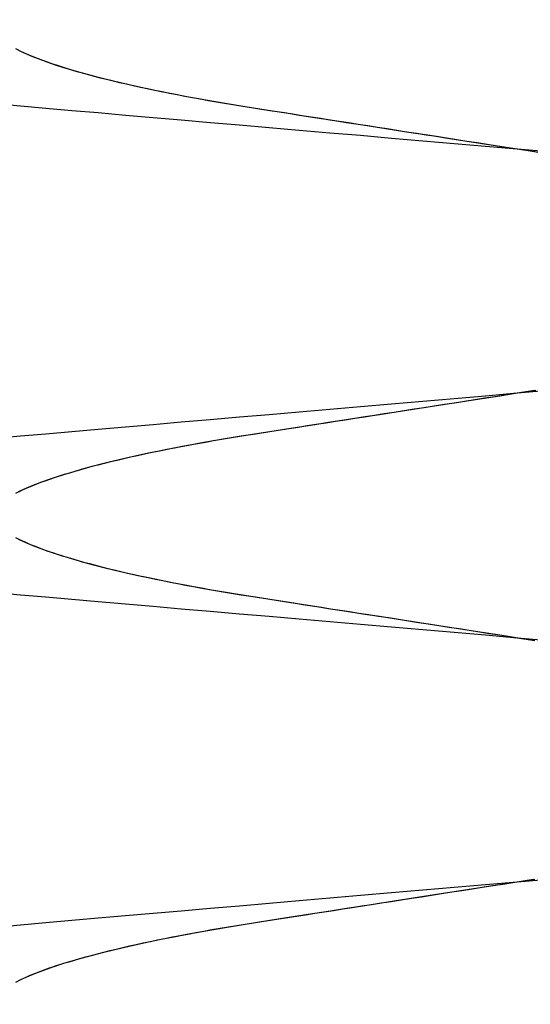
# Model space of a CAD drawing. Header units: millimetres. Extents: x -88 to 88, y -12 to 103.
# Tile 215 of 256: x -35.097 to -34.732, y 11.91 to 12.615. Entities that reach past the tile are written whole.
import ezdxf

# ---------------------------------------------------------------- set-up
doc = ezdxf.new("R2010")
doc.units = ezdxf.units.MM
doc.layers.add('Default', color=7, linetype='Continuous', true_color=0x000000)

msp = doc.modelspace()

# ---------------------------------------------------------------- linework, layer by layer
at = {"layer": 'Default', "color": 254, "true_color": 0xcad1ee, "extrusion": (0.866025, -6.5534e-15, -0.5)}
msp.add_lwpolyline([(12.55185, -21.59629), (12.55661, -21.59622), (12.56152, -21.59598), (12.56657, -21.59557), (12.57177, -21.59497), (12.57441, -21.59459), (12.5771, -21.59415), (12.57981, -21.59366), (12.58256, -21.59312), (12.58534, -21.59251), (12.58815, -21.59184), (12.59099, -21.5911), (12.59385, -21.59029), (12.59675, -21.58942), (12.59966, -21.58847), (12.60261, -21.58745), (12.60557, -21.58635), (12.60855, -21.58517), (12.61155, -21.5839), (12.61456, -21.58256), (12.61758, -21.58112), (12.62062, -21.5796), (12.62366, -21.57799), (12.6267, -21.57628), (12.62975, -21.57448), (12.63279, -21.57258), (12.63582, -21.57059), (12.63885, -21.56849), (12.64185, -21.56629), (12.64484, -21.56399), (12.64781, -21.56159), (12.65075, -21.55907), (12.65366, -21.55646), (12.65653, -21.55373), (12.65936, -21.5509), (12.66214, -21.54797), (12.66487, -21.54492), (12.66754, -21.54177), (12.67015, -21.53852), (12.67269, -21.53516), (12.67516, -21.5317), (12.67756, -21.52814), (12.67986, -21.52448), (12.68208, -21.52073), (12.68421, -21.51688), (12.68623, -21.51294), (12.68815, -21.50892), (12.68997, -21.50482), (12.69167, -21.50063), (12.69325, -21.49638), (12.6947, -21.49205), (12.69604, -21.48766), (12.69724, -21.48322), (12.69831, -21.47872), (12.69924, -21.47417), (12.70003, -21.46959), (12.70069, -21.46497), (12.7012, -21.46032), (12.70156, -21.45566), (12.70178, -21.45098), (12.70185, -21.44629), (12.70178, -21.44161), (12.70156, -21.43693), (12.7012, -21.43226), (12.70069, -21.42762), (12.70003, -21.423), (12.69924, -21.41841), (12.69831, -21.41387), (12.69724, -21.40937), (12.69604, -21.40492), (12.6947, -21.40053), (12.69325, -21.39621), (12.69167, -21.39195), (12.68997, -21.38777), (12.68815, -21.38366), (12.68623, -21.37964), (12.68421, -21.3757), (12.68208, -21.37186), (12.67986, -21.3681), (12.67756, -21.36444), (12.67516, -21.36088), (12.67269, -21.35742), (12.67015, -21.35407), (12.66754, -21.35081), (12.66487, -21.34766), (12.66214, -21.34462), (12.65936, -21.34168), (12.65653, -21.33885), (12.65366, -21.33613), (12.65075, -21.33351), (12.64781, -21.331), (12.64484, -21.32859), (12.64185, -21.32629), (12.63885, -21.32409), (12.63582, -21.322), (12.63279, -21.32), (12.62975, -21.3181), (12.6267, -21.3163), (12.62366, -21.3146), (12.62062, -21.31298), (12.61758, -21.31146), (12.61456, -21.31003), (12.61155, -21.30868), (12.60855, -21.30742), (12.60557, -21.30624), (12.60261, -21.30514), (12.59966, -21.30412), (12.59675, -21.30317), (12.59385, -21.30229), (12.59099, -21.30149), (12.58815, -21.30075), (12.58534, -21.30008), (12.58256, -21.29947), (12.57981, -21.29892), (12.5771, -21.29843), (12.57441, -21.298), (12.57177, -21.29762), (12.56657, -21.29702), (12.56152, -21.2966), (12.55661, -21.29637), (12.55185, -21.29629)], dxfattribs=at)
at = {"layer": 'Default', "color": 254, "true_color": 0xcad1ee, "extrusion": (0.866025, 6.76928e-14, 0.5)}
msp.add_lwpolyline([(12.66852, 14.19488), (12.66376, 14.19496), (12.65885, 14.1952), (12.6538, 14.19561), (12.64861, 14.19621), (12.64596, 14.19659), (12.64328, 14.19702), (12.64056, 14.19751), (12.63781, 14.19806), (12.63504, 14.19867), (12.63223, 14.19934), (12.62939, 14.20008), (12.62652, 14.20088), (12.62363, 14.20176), (12.62071, 14.20271), (12.61777, 14.20373), (12.61481, 14.20483), (12.61183, 14.20601), (12.60883, 14.20727), (12.60582, 14.20862), (12.60279, 14.21005), (12.59976, 14.21157), (12.59672, 14.21319), (12.59367, 14.21489), (12.59063, 14.21669), (12.58759, 14.21859), (12.58455, 14.22059), (12.58153, 14.22269), (12.57852, 14.22488), (12.57553, 14.22719), (12.57256, 14.22959), (12.56962, 14.2321), (12.56672, 14.23472), (12.56385, 14.23744), (12.56102, 14.24027), (12.55824, 14.24321), (12.55551, 14.24625), (12.55283, 14.2494), (12.55022, 14.25266), (12.54768, 14.25602), (12.54521, 14.25948), (12.54282, 14.26304), (12.54051, 14.26669), (12.53829, 14.27045), (12.53617, 14.2743), (12.53414, 14.27823), (12.53222, 14.28226), (12.53041, 14.28636), (12.52871, 14.29054), (12.52713, 14.2948), (12.52567, 14.29913), (12.52434, 14.30352), (12.52314, 14.30796), (12.52207, 14.31246), (12.52113, 14.317), (12.52034, 14.32159), (12.51969, 14.32621), (12.51918, 14.33085), (12.51881, 14.33552), (12.51859, 14.3402), (12.51852, 14.34488), (12.51859, 14.34957), (12.51881, 14.35425), (12.51918, 14.35892), (12.51969, 14.36356), (12.52034, 14.36818), (12.52113, 14.37276), (12.52207, 14.37731), (12.52314, 14.38181), (12.52434, 14.38625), (12.52567, 14.39064), (12.52713, 14.39497), (12.52871, 14.39922), (12.53041, 14.40341), (12.53222, 14.40751), (12.53414, 14.41154), (12.53617, 14.41547), (12.53829, 14.41932), (12.54051, 14.42307), (12.54282, 14.42673), (12.54521, 14.43029), (12.54768, 14.43375), (12.55022, 14.43711), (12.55283, 14.44037), (12.55551, 14.44351), (12.55824, 14.44656), (12.56102, 14.44949), (12.56385, 14.45232), (12.56672, 14.45505), (12.56962, 14.45767), (12.57256, 14.46018), (12.57553, 14.46258), (12.57852, 14.46488), (12.58153, 14.46708), (12.58455, 14.46918), (12.58759, 14.47118), (12.59063, 14.47307), (12.59367, 14.47488), (12.59672, 14.47658), (12.59976, 14.47819), (12.60279, 14.47972), (12.60582, 14.48115), (12.60883, 14.4825), (12.61183, 14.48376), (12.61481, 14.48494), (12.61777, 14.48604), (12.62071, 14.48706), (12.62363, 14.48801), (12.62652, 14.48888), (12.62939, 14.48969), (12.63223, 14.49043), (12.63504, 14.4911), (12.63781, 14.49171), (12.64056, 14.49226), (12.64328, 14.49275), (12.64596, 14.49318), (12.64861, 14.49356), (12.6538, 14.49416), (12.65885, 14.49457), (12.66376, 14.49481), (12.66852, 14.49488)], dxfattribs=at)
at = {"layer": 'Default', "color": 254, "true_color": 0xcad1ee, "extrusion": (0.866025, -3.14563e-14, -0.5)}
msp.add_lwpolyline([(12.55185, -21.29629), (12.54709, -21.29637), (12.54219, -21.2966), (12.53714, -21.29702), (12.53194, -21.29762), (12.52929, -21.298), (12.52661, -21.29843), (12.5239, -21.29892), (12.52115, -21.29947), (12.51837, -21.30008), (12.51556, -21.30075), (12.51272, -21.30149), (12.50985, -21.30229), (12.50696, -21.30317), (12.50404, -21.30412), (12.5011, -21.30514), (12.49814, -21.30624), (12.49516, -21.30742), (12.49216, -21.30868), (12.48915, -21.31003), (12.48612, -21.31146), (12.48309, -21.31298), (12.48005, -21.3146), (12.47701, -21.3163), (12.47396, -21.3181), (12.47092, -21.32), (12.46789, -21.322), (12.46486, -21.32409), (12.46185, -21.32629), (12.45886, -21.32859), (12.4559, -21.331), (12.45296, -21.33351), (12.45005, -21.33613), (12.44718, -21.33885), (12.44435, -21.34168), (12.44157, -21.34462), (12.43884, -21.34766), (12.43617, -21.35081), (12.43356, -21.35407), (12.43101, -21.35742), (12.42854, -21.36088), (12.42615, -21.36444), (12.42385, -21.3681), (12.42163, -21.37186), (12.4195, -21.3757), (12.41748, -21.37964), (12.41555, -21.38366), (12.41374, -21.38777), (12.41204, -21.39195), (12.41046, -21.39621), (12.409, -21.40053), (12.40767, -21.40492), (12.40647, -21.40937), (12.4054, -21.41387), (12.40447, -21.41841), (12.40367, -21.423), (12.40302, -21.42762), (12.40251, -21.43226), (12.40215, -21.43693), (12.40193, -21.44161), (12.40185, -21.44629), (12.40193, -21.45098), (12.40215, -21.45566), (12.40251, -21.46032), (12.40302, -21.46497), (12.40367, -21.46959), (12.40447, -21.47417), (12.4054, -21.47872), (12.40647, -21.48322), (12.40767, -21.48766), (12.409, -21.49205), (12.41046, -21.49638), (12.41204, -21.50063), (12.41374, -21.50482), (12.41555, -21.50892), (12.41748, -21.51294), (12.4195, -21.51688), (12.42163, -21.52073), (12.42385, -21.52448), (12.42615, -21.52814), (12.42854, -21.5317), (12.43101, -21.53516), (12.43356, -21.53852), (12.43617, -21.54177), (12.43884, -21.54492), (12.44157, -21.54797), (12.44435, -21.5509), (12.44718, -21.55373), (12.45005, -21.55646), (12.45296, -21.55907), (12.4559, -21.56159), (12.45886, -21.56399), (12.46185, -21.56629), (12.46486, -21.56849), (12.46789, -21.57059), (12.47092, -21.57258), (12.47396, -21.57448), (12.47701, -21.57628), (12.48005, -21.57799), (12.48309, -21.5796), (12.48612, -21.58112), (12.48915, -21.58256), (12.49216, -21.5839), (12.49516, -21.58517), (12.49814, -21.58635), (12.5011, -21.58745), (12.50404, -21.58847), (12.50696, -21.58942), (12.50985, -21.59029), (12.51272, -21.5911), (12.51556, -21.59184), (12.51837, -21.59251), (12.52115, -21.59312), (12.5239, -21.59366), (12.52661, -21.59415), (12.52929, -21.59459), (12.53194, -21.59497), (12.53714, -21.59557), (12.54219, -21.59598), (12.54709, -21.59622), (12.55185, -21.59629)], dxfattribs=at)
at = {"layer": 'Default', "color": 254, "true_color": 0xcad1ee, "extrusion": (0.866025, -4.39463e-14, 0.5)}
for points in [[(12.31852, 14.49488), (12.32328, 14.49481), (12.32819, 14.49457), (12.33324, 14.49416), (12.33843, 14.49356), (12.34108, 14.49318), (12.34376, 14.49275), (12.34648, 14.49226), (12.34923, 14.49171), (12.35201, 14.4911), (12.35482, 14.49043), (12.35765, 14.48969), (12.36052, 14.48888), (12.36341, 14.48801), (12.36633, 14.48706), (12.36927, 14.48604), (12.37223, 14.48494), (12.37522, 14.48376), (12.37821, 14.4825), (12.38123, 14.48115), (12.38425, 14.47972), (12.38729, 14.47819), (12.39033, 14.47658), (12.39337, 14.47488), (12.39641, 14.47307), (12.39945, 14.47118), (12.40249, 14.46918), (12.40551, 14.46708), (12.40852, 14.46488), (12.41151, 14.46258), (12.41448, 14.46018), (12.41742, 14.45767), (12.42032, 14.45505), (12.42319, 14.45232), (12.42602, 14.44949), (12.4288, 14.44656), (12.43153, 14.44351), (12.43421, 14.44037), (12.43682, 14.43711), (12.43936, 14.43375), (12.44183, 14.43029), (12.44422, 14.42673), (12.44653, 14.42307), (12.44875, 14.41932), (12.45087, 14.41547), (12.4529, 14.41154), (12.45482, 14.40751), (12.45663, 14.40341), (12.45833, 14.39922), (12.45991, 14.39497), (12.46137, 14.39064), (12.4627, 14.38625), (12.46391, 14.38181), (12.46497, 14.37731), (12.46591, 14.37276), (12.4667, 14.36818), (12.46735, 14.36356), (12.46786, 14.35892), (12.46823, 14.35425), (12.46845, 14.34957), (12.46852, 14.34488), (12.46845, 14.3402), (12.46823, 14.33552), (12.46786, 14.33085), (12.46735, 14.32621), (12.4667, 14.32159), (12.46591, 14.317), (12.46497, 14.31246), (12.46391, 14.30796), (12.4627, 14.30352), (12.46137, 14.29913), (12.45991, 14.2948), (12.45833, 14.29054), (12.45663, 14.28636), (12.45482, 14.28226), (12.4529, 14.27823), (12.45087, 14.2743), (12.44875, 14.27045), (12.44653, 14.26669), (12.44422, 14.26304), (12.44183, 14.25948), (12.43936, 14.25602), (12.43682, 14.25266), (12.43421, 14.2494), (12.43153, 14.24625), (12.4288, 14.24321), (12.42602, 14.24027), (12.42319, 14.23744), (12.42032, 14.23472), (12.41742, 14.2321), (12.41448, 14.22959), (12.41151, 14.22719), (12.40852, 14.22488), (12.40551, 14.22269), (12.40249, 14.22059), (12.39945, 14.21859), (12.39641, 14.21669), (12.39337, 14.21489), (12.39033, 14.21319), (12.38729, 14.21157), (12.38425, 14.21005), (12.38123, 14.20862), (12.37821, 14.20727), (12.37522, 14.20601), (12.37223, 14.20483), (12.36927, 14.20373), (12.36633, 14.20271), (12.36341, 14.20176), (12.36052, 14.20088), (12.35765, 14.20008), (12.35482, 14.19934), (12.35201, 14.19867), (12.34923, 14.19806), (12.34648, 14.19751), (12.34376, 14.19702), (12.34108, 14.19659), (12.33843, 14.19621), (12.33324, 14.19561), (12.32819, 14.1952), (12.32328, 14.19496), (12.31852, 14.19488)], [(12.31852, 14.19488), (12.31376, 14.19496), (12.30885, 14.1952), (12.3038, 14.19561), (12.29861, 14.19621), (12.29596, 14.19659), (12.29328, 14.19702), (12.29056, 14.19751), (12.28781, 14.19806), (12.28504, 14.19867), (12.28223, 14.19934), (12.27939, 14.20008), (12.27652, 14.20088), (12.27363, 14.20176), (12.27071, 14.20271), (12.26777, 14.20373), (12.26481, 14.20483), (12.26183, 14.20601), (12.25883, 14.20727), (12.25582, 14.20862), (12.25279, 14.21005), (12.24976, 14.21157), (12.24672, 14.21319), (12.24367, 14.21489), (12.24063, 14.21669), (12.23759, 14.21859), (12.23455, 14.22059), (12.23153, 14.22269), (12.22852, 14.22488), (12.22553, 14.22719), (12.22256, 14.22959), (12.21962, 14.2321), (12.21672, 14.23472), (12.21385, 14.23744), (12.21102, 14.24027), (12.20824, 14.24321), (12.20551, 14.24625), (12.20283, 14.2494), (12.20022, 14.25266), (12.19768, 14.25602), (12.19521, 14.25948), (12.19282, 14.26304), (12.19051, 14.26669), (12.18829, 14.27045), (12.18617, 14.2743), (12.18414, 14.27823), (12.18222, 14.28226), (12.18041, 14.28636), (12.17871, 14.29054), (12.17713, 14.2948), (12.17567, 14.29913), (12.17434, 14.30352), (12.17314, 14.30796), (12.17207, 14.31246), (12.17113, 14.317), (12.17034, 14.32159), (12.16969, 14.32621), (12.16918, 14.33085), (12.16881, 14.33552), (12.16859, 14.3402), (12.16852, 14.34488), (12.16859, 14.34957), (12.16881, 14.35425), (12.16918, 14.35892), (12.16969, 14.36356), (12.17034, 14.36818), (12.17113, 14.37276), (12.17207, 14.37731), (12.17314, 14.38181), (12.17434, 14.38625), (12.17567, 14.39064), (12.17713, 14.39497), (12.17871, 14.39922), (12.18041, 14.40341), (12.18222, 14.40751), (12.18414, 14.41154), (12.18617, 14.41547), (12.18829, 14.41932), (12.19051, 14.42307), (12.19282, 14.42673), (12.19521, 14.43029), (12.19768, 14.43375), (12.20022, 14.43711), (12.20283, 14.44037), (12.20551, 14.44351), (12.20824, 14.44656), (12.21102, 14.44949), (12.21385, 14.45232), (12.21672, 14.45505), (12.21962, 14.45767), (12.22256, 14.46018), (12.22553, 14.46258), (12.22852, 14.46488), (12.23153, 14.46708), (12.23455, 14.46918), (12.23759, 14.47118), (12.24063, 14.47307), (12.24367, 14.47488), (12.24672, 14.47658), (12.24976, 14.47819), (12.25279, 14.47972), (12.25582, 14.48115), (12.25883, 14.4825), (12.26183, 14.48376), (12.26481, 14.48494), (12.26777, 14.48604), (12.27071, 14.48706), (12.27363, 14.48801), (12.27652, 14.48888), (12.27939, 14.48969), (12.28223, 14.49043), (12.28504, 14.4911), (12.28781, 14.49171), (12.29056, 14.49226), (12.29328, 14.49275), (12.29596, 14.49318), (12.29861, 14.49356), (12.3038, 14.49416), (12.30885, 14.49457), (12.31376, 14.49481), (12.31852, 14.49488)]]:
    msp.add_lwpolyline(points, dxfattribs=at)
at = {"layer": 'Default', "color": 254, "true_color": 0xcad1ee, "extrusion": (0.866025, 1.33381e-14, -0.5)}
msp.add_lwpolyline([(12.20185, -21.59629), (12.20661, -21.59622), (12.21152, -21.59598), (12.21657, -21.59557), (12.22177, -21.59497), (12.22441, -21.59459), (12.2271, -21.59415), (12.22981, -21.59366), (12.23256, -21.59312), (12.23534, -21.59251), (12.23815, -21.59184), (12.24099, -21.5911), (12.24385, -21.59029), (12.24675, -21.58942), (12.24966, -21.58847), (12.25261, -21.58745), (12.25557, -21.58635), (12.25855, -21.58517), (12.26155, -21.5839), (12.26456, -21.58256), (12.26758, -21.58112), (12.27062, -21.5796), (12.27366, -21.57799), (12.2767, -21.57628), (12.27975, -21.57448), (12.28279, -21.57258), (12.28582, -21.57059), (12.28885, -21.56849), (12.29185, -21.56629), (12.29484, -21.56399), (12.29781, -21.56159), (12.30075, -21.55907), (12.30366, -21.55646), (12.30653, -21.55373), (12.30936, -21.5509), (12.31214, -21.54797), (12.31487, -21.54492), (12.31754, -21.54177), (12.32015, -21.53852), (12.32269, -21.53516), (12.32516, -21.5317), (12.32756, -21.52814), (12.32986, -21.52448), (12.33208, -21.52073), (12.33421, -21.51688), (12.33623, -21.51294), (12.33815, -21.50892), (12.33997, -21.50482), (12.34167, -21.50063), (12.34325, -21.49638), (12.3447, -21.49205), (12.34604, -21.48766), (12.34724, -21.48322), (12.34831, -21.47872), (12.34924, -21.47417), (12.35003, -21.46959), (12.35069, -21.46497), (12.3512, -21.46032), (12.35156, -21.45566), (12.35178, -21.45098), (12.35185, -21.44629), (12.35178, -21.44161), (12.35156, -21.43693), (12.3512, -21.43226), (12.35069, -21.42762), (12.35003, -21.423), (12.34924, -21.41841), (12.34831, -21.41387), (12.34724, -21.40937), (12.34604, -21.40492), (12.3447, -21.40053), (12.34325, -21.39621), (12.34167, -21.39195), (12.33997, -21.38777), (12.33815, -21.38366), (12.33623, -21.37964), (12.33421, -21.3757), (12.33208, -21.37186), (12.32986, -21.3681), (12.32756, -21.36444), (12.32516, -21.36088), (12.32269, -21.35742), (12.32015, -21.35407), (12.31754, -21.35081), (12.31487, -21.34766), (12.31214, -21.34462), (12.30936, -21.34168), (12.30653, -21.33885), (12.30366, -21.33613), (12.30075, -21.33351), (12.29781, -21.331), (12.29484, -21.32859), (12.29185, -21.32629), (12.28885, -21.32409), (12.28582, -21.322), (12.28279, -21.32), (12.27975, -21.3181), (12.2767, -21.3163), (12.27366, -21.3146), (12.27062, -21.31298), (12.26758, -21.31146), (12.26456, -21.31003), (12.26155, -21.30868), (12.25855, -21.30742), (12.25557, -21.30624), (12.25261, -21.30514), (12.24966, -21.30412), (12.24675, -21.30317), (12.24385, -21.30229), (12.24099, -21.30149), (12.23815, -21.30075), (12.23534, -21.30008), (12.23256, -21.29947), (12.22981, -21.29892), (12.2271, -21.29843), (12.22441, -21.298), (12.22177, -21.29762), (12.21657, -21.29702), (12.21152, -21.2966), (12.20661, -21.29637), (12.20185, -21.29629)], dxfattribs=at)
at = {"layer": 'Default', "color": 254, "true_color": 0xcad1ee, "extrusion": (0.866025, 6.90034e-14, -0.5)}
msp.add_lwpolyline([(12.20185, -21.29629), (12.19709, -21.29637), (12.19219, -21.2966), (12.18714, -21.29702), (12.18194, -21.29762), (12.17929, -21.298), (12.17661, -21.29843), (12.1739, -21.29892), (12.17115, -21.29947), (12.16837, -21.30008), (12.16556, -21.30075), (12.16272, -21.30149), (12.15985, -21.30229), (12.15696, -21.30317), (12.15404, -21.30412), (12.1511, -21.30514), (12.14814, -21.30624), (12.14516, -21.30742), (12.14216, -21.30868), (12.13915, -21.31003), (12.13612, -21.31146), (12.13309, -21.31298), (12.13005, -21.3146), (12.12701, -21.3163), (12.12396, -21.3181), (12.12092, -21.32), (12.11789, -21.322), (12.11486, -21.32409), (12.11185, -21.32629), (12.10886, -21.32859), (12.1059, -21.331), (12.10296, -21.33351), (12.10005, -21.33613), (12.09718, -21.33885), (12.09435, -21.34168), (12.09157, -21.34462), (12.08884, -21.34766), (12.08617, -21.35081), (12.08356, -21.35407), (12.08101, -21.35742), (12.07854, -21.36088), (12.07615, -21.36444), (12.07385, -21.3681), (12.07163, -21.37186), (12.0695, -21.3757), (12.06748, -21.37964), (12.06555, -21.38366), (12.06374, -21.38777), (12.06204, -21.39195), (12.06046, -21.39621), (12.059, -21.40053), (12.05767, -21.40492), (12.05647, -21.40937), (12.0554, -21.41387), (12.05447, -21.41841), (12.05367, -21.423), (12.05302, -21.42762), (12.05251, -21.43226), (12.05215, -21.43693), (12.05193, -21.44161), (12.05185, -21.44629), (12.05193, -21.45098), (12.05215, -21.45566), (12.05251, -21.46032), (12.05302, -21.46497), (12.05367, -21.46959), (12.05447, -21.47417), (12.0554, -21.47872), (12.05647, -21.48322), (12.05767, -21.48766), (12.059, -21.49205), (12.06046, -21.49638), (12.06204, -21.50063), (12.06374, -21.50482), (12.06555, -21.50892), (12.06748, -21.51294), (12.0695, -21.51688), (12.07163, -21.52073), (12.07385, -21.52448), (12.07615, -21.52814), (12.07854, -21.5317), (12.08101, -21.53516), (12.08356, -21.53852), (12.08617, -21.54177), (12.08884, -21.54492), (12.09157, -21.54797), (12.09435, -21.5509), (12.09718, -21.55373), (12.10005, -21.55646), (12.10296, -21.55907), (12.1059, -21.56159), (12.10886, -21.56399), (12.11185, -21.56629), (12.11486, -21.56849), (12.11789, -21.57059), (12.12092, -21.57258), (12.12396, -21.57448), (12.12701, -21.57628), (12.13005, -21.57799), (12.13309, -21.5796), (12.13612, -21.58112), (12.13915, -21.58256), (12.14216, -21.5839), (12.14516, -21.58517), (12.14814, -21.58635), (12.1511, -21.58745), (12.15404, -21.58847), (12.15696, -21.58942), (12.15985, -21.59029), (12.16272, -21.5911), (12.16556, -21.59184), (12.16837, -21.59251), (12.17115, -21.59312), (12.1739, -21.59366), (12.17661, -21.59415), (12.17929, -21.59459), (12.18194, -21.59497), (12.18714, -21.59557), (12.19219, -21.59598), (12.19709, -21.59622), (12.20185, -21.59629)], dxfattribs=at)
at = {"layer": 'Default', "color": 254, "true_color": 0xcad1ee, "extrusion": (0.866025, 1.16419e-14, 0.5)}
msp.add_lwpolyline([(11.96852, 14.49488), (11.97328, 14.49481), (11.97819, 14.49457), (11.98324, 14.49416), (11.98843, 14.49356), (11.99108, 14.49318), (11.99376, 14.49275), (11.99648, 14.49226), (11.99923, 14.49171), (12.00201, 14.4911), (12.00482, 14.49043), (12.00765, 14.48969), (12.01052, 14.48888), (12.01341, 14.48801), (12.01633, 14.48706), (12.01927, 14.48604), (12.02223, 14.48494), (12.02522, 14.48376), (12.02821, 14.4825), (12.03123, 14.48115), (12.03425, 14.47972), (12.03729, 14.47819), (12.04033, 14.47658), (12.04337, 14.47488), (12.04641, 14.47307), (12.04945, 14.47118), (12.05249, 14.46918), (12.05551, 14.46708), (12.05852, 14.46488), (12.06151, 14.46258), (12.06448, 14.46018), (12.06742, 14.45767), (12.07032, 14.45505), (12.07319, 14.45232), (12.07602, 14.44949), (12.0788, 14.44656), (12.08153, 14.44351), (12.08421, 14.44037), (12.08682, 14.43711), (12.08936, 14.43375), (12.09183, 14.43029), (12.09422, 14.42673), (12.09653, 14.42307), (12.09875, 14.41932), (12.10087, 14.41547), (12.1029, 14.41154), (12.10482, 14.40751), (12.10663, 14.40341), (12.10833, 14.39922), (12.10991, 14.39497), (12.11137, 14.39064), (12.1127, 14.38625), (12.11391, 14.38181), (12.11497, 14.37731), (12.11591, 14.37276), (12.1167, 14.36818), (12.11735, 14.36356), (12.11786, 14.35892), (12.11823, 14.35425), (12.11845, 14.34957), (12.11852, 14.34488), (12.11845, 14.3402), (12.11823, 14.33552), (12.11786, 14.33085), (12.11735, 14.32621), (12.1167, 14.32159), (12.11591, 14.317), (12.11497, 14.31246), (12.11391, 14.30796), (12.1127, 14.30352), (12.11137, 14.29913), (12.10991, 14.2948), (12.10833, 14.29054), (12.10663, 14.28636), (12.10482, 14.28226), (12.1029, 14.27823), (12.10087, 14.2743), (12.09875, 14.27045), (12.09653, 14.26669), (12.09422, 14.26304), (12.09183, 14.25948), (12.08936, 14.25602), (12.08682, 14.25266), (12.08421, 14.2494), (12.08153, 14.24625), (12.0788, 14.24321), (12.07602, 14.24027), (12.07319, 14.23744), (12.07032, 14.23472), (12.06742, 14.2321), (12.06448, 14.22959), (12.06151, 14.22719), (12.05852, 14.22488), (12.05551, 14.22269), (12.05249, 14.22059), (12.04945, 14.21859), (12.04641, 14.21669), (12.04337, 14.21489), (12.04033, 14.21319), (12.03729, 14.21157), (12.03425, 14.21005), (12.03123, 14.20862), (12.02821, 14.20727), (12.02522, 14.20601), (12.02223, 14.20483), (12.01927, 14.20373), (12.01633, 14.20271), (12.01341, 14.20176), (12.01052, 14.20088), (12.00765, 14.20008), (12.00482, 14.19934), (12.00201, 14.19867), (11.99923, 14.19806), (11.99648, 14.19751), (11.99376, 14.19702), (11.99108, 14.19659), (11.98843, 14.19621), (11.98324, 14.19561), (11.97819, 14.1952), (11.97328, 14.19496), (11.96852, 14.19488)], dxfattribs=at)
at = {"layer": 'Default', "color": 254, "true_color": 0xcad1ee, "extrusion": (0.866025, 1.56511e-14, -0.5)}
msp.add_lwpolyline([(11.85185, -21.59629), (11.85661, -21.59622), (11.86152, -21.59598), (11.86657, -21.59557), (11.87177, -21.59497), (11.87441, -21.59459), (11.8771, -21.59415), (11.87981, -21.59366), (11.88256, -21.59312), (11.88534, -21.59251), (11.88815, -21.59184), (11.89099, -21.5911), (11.89385, -21.59029), (11.89675, -21.58942), (11.89966, -21.58847), (11.90261, -21.58745), (11.90557, -21.58635), (11.90855, -21.58517), (11.91155, -21.5839), (11.91456, -21.58256), (11.91758, -21.58112), (11.92062, -21.5796), (11.92366, -21.57799), (11.9267, -21.57628), (11.92975, -21.57448), (11.93279, -21.57258), (11.93582, -21.57059), (11.93885, -21.56849), (11.94185, -21.56629), (11.94484, -21.56399), (11.94781, -21.56159), (11.95075, -21.55907), (11.95366, -21.55646), (11.95653, -21.55373), (11.95936, -21.5509), (11.96214, -21.54797), (11.96487, -21.54492), (11.96754, -21.54177), (11.97015, -21.53852), (11.97269, -21.53516), (11.97516, -21.5317), (11.97756, -21.52814), (11.97986, -21.52448), (11.98208, -21.52073), (11.98421, -21.51688), (11.98623, -21.51294), (11.98815, -21.50892), (11.98997, -21.50482), (11.99167, -21.50063), (11.99325, -21.49638), (11.9947, -21.49205), (11.99604, -21.48766), (11.99724, -21.48322), (11.99831, -21.47872), (11.99924, -21.47417), (12.00003, -21.46959), (12.00069, -21.46497), (12.0012, -21.46032), (12.00156, -21.45566), (12.00178, -21.45098), (12.00185, -21.44629), (12.00178, -21.44161), (12.00156, -21.43693), (12.0012, -21.43226), (12.00069, -21.42762), (12.00003, -21.423), (11.99924, -21.41841), (11.99831, -21.41387), (11.99724, -21.40937), (11.99604, -21.40492), (11.9947, -21.40053), (11.99325, -21.39621), (11.99167, -21.39195), (11.98997, -21.38777), (11.98815, -21.38366), (11.98623, -21.37964), (11.98421, -21.3757), (11.98208, -21.37186), (11.97986, -21.3681), (11.97756, -21.36444), (11.97516, -21.36088), (11.97269, -21.35742), (11.97015, -21.35407), (11.96754, -21.35081), (11.96487, -21.34766), (11.96214, -21.34462), (11.95936, -21.34168), (11.95653, -21.33885), (11.95366, -21.33613), (11.95075, -21.33351), (11.94781, -21.331), (11.94484, -21.32859), (11.94185, -21.32629), (11.93885, -21.32409), (11.93582, -21.322), (11.93279, -21.32), (11.92975, -21.3181), (11.9267, -21.3163), (11.92366, -21.3146), (11.92062, -21.31298), (11.91758, -21.31146), (11.91456, -21.31003), (11.91155, -21.30868), (11.90855, -21.30742), (11.90557, -21.30624), (11.90261, -21.30514), (11.89966, -21.30412), (11.89675, -21.30317), (11.89385, -21.30229), (11.89099, -21.30149), (11.88815, -21.30075), (11.88534, -21.30008), (11.88256, -21.29947), (11.87981, -21.29892), (11.8771, -21.29843), (11.87441, -21.298), (11.87177, -21.29762), (11.86657, -21.29702), (11.86152, -21.2966), (11.85661, -21.29637), (11.85185, -21.29629)], dxfattribs=at)
at = {"layer": 'Default', "color": 254, "true_color": 0xcad1ee, "extrusion": (0.866025, -3.01456e-14, 0.5)}
msp.add_lwpolyline([(11.96852, 14.19488), (11.96376, 14.19496), (11.95885, 14.1952), (11.9538, 14.19561), (11.94861, 14.19621), (11.94596, 14.19659), (11.94328, 14.19702), (11.94056, 14.19751), (11.93781, 14.19806), (11.93504, 14.19867), (11.93223, 14.19934), (11.92939, 14.20008), (11.92652, 14.20088), (11.92363, 14.20176), (11.92071, 14.20271), (11.91777, 14.20373), (11.91481, 14.20483), (11.91183, 14.20601), (11.90883, 14.20727), (11.90582, 14.20862), (11.90279, 14.21005), (11.89976, 14.21157), (11.89672, 14.21319), (11.89367, 14.21489), (11.89063, 14.21669), (11.88759, 14.21859), (11.88455, 14.22059), (11.88153, 14.22269), (11.87852, 14.22488), (11.87553, 14.22719), (11.87256, 14.22959), (11.86962, 14.2321), (11.86672, 14.23472), (11.86385, 14.23744), (11.86102, 14.24027), (11.85824, 14.24321), (11.85551, 14.24625), (11.85283, 14.2494), (11.85022, 14.25266), (11.84768, 14.25602), (11.84521, 14.25948), (11.84282, 14.26304), (11.84051, 14.26669), (11.83829, 14.27045), (11.83617, 14.2743), (11.83414, 14.27823), (11.83222, 14.28226), (11.83041, 14.28636), (11.82871, 14.29054), (11.82713, 14.2948), (11.82567, 14.29913), (11.82434, 14.30352), (11.82314, 14.30796), (11.82207, 14.31246), (11.82113, 14.317), (11.82034, 14.32159), (11.81969, 14.32621), (11.81918, 14.33085), (11.81881, 14.33552), (11.81859, 14.3402), (11.81852, 14.34488), (11.81859, 14.34957), (11.81881, 14.35425), (11.81918, 14.35892), (11.81969, 14.36356), (11.82034, 14.36818), (11.82113, 14.37276), (11.82207, 14.37731), (11.82314, 14.38181), (11.82434, 14.38625), (11.82567, 14.39064), (11.82713, 14.39497), (11.82871, 14.39922), (11.83041, 14.40341), (11.83222, 14.40751), (11.83414, 14.41154), (11.83617, 14.41547), (11.83829, 14.41932), (11.84051, 14.42307), (11.84282, 14.42673), (11.84521, 14.43029), (11.84768, 14.43375), (11.85022, 14.43711), (11.85283, 14.44037), (11.85551, 14.44351), (11.85824, 14.44656), (11.86102, 14.44949), (11.86385, 14.45232), (11.86672, 14.45505), (11.86962, 14.45767), (11.87256, 14.46018), (11.87553, 14.46258), (11.87852, 14.46488), (11.88153, 14.46708), (11.88455, 14.46918), (11.88759, 14.47118), (11.89063, 14.47307), (11.89367, 14.47488), (11.89672, 14.47658), (11.89976, 14.47819), (11.90279, 14.47972), (11.90582, 14.48115), (11.90883, 14.4825), (11.91183, 14.48376), (11.91481, 14.48494), (11.91777, 14.48604), (11.92071, 14.48706), (11.92363, 14.48801), (11.92652, 14.48888), (11.92939, 14.48969), (11.93223, 14.49043), (11.93504, 14.4911), (11.93781, 14.49171), (11.94056, 14.49226), (11.94328, 14.49275), (11.94596, 14.49318), (11.94861, 14.49356), (11.9538, 14.49416), (11.95885, 14.49457), (11.96376, 14.49481), (11.96852, 14.49488)], dxfattribs=at)
at = {"layer": 'Default', "color": 254, "true_color": 0xcad1ee}
for points in [[(-35.1005, 12.59451, -4.20731), (-35.09675, 12.59263, -4.21914), (-35.0926, 12.59072, -4.23088), (-35.08804, 12.5888, -4.24251), (-35.08309, 12.58687, -4.25401), (-35.07776, 12.58492, -4.26535), (-35.07203, 12.58297, -4.27652), (-35.06594, 12.58102, -4.2875), (-35.05948, 12.57907, -4.29827), (-35.05266, 12.57712, -4.30881), (-35.04551, 12.57517, -4.31911), (-35.03803, 12.57324, -4.32914), (-35.03023, 12.57132, -4.3389), (-35.02214, 12.56942, -4.34836), (-35.01377, 12.56753, -4.35753), (-35.00513, 12.56567, -4.36637), (-34.99624, 12.56383, -4.37489), (-34.98713, 12.56202, -4.38308), (-34.97781, 12.56023, -4.39092), (-34.96829, 12.55849, -4.3984), (-34.9586, 12.55677, -4.40554), (-34.94875, 12.55509, -4.41231), (-34.93877, 12.55345, -4.41872), (-34.92868, 12.55185, -4.42476), (-34.9184, 12.55025, -4.43048), (-34.90786, 12.54862, -4.43592), (-34.89707, 12.54694, -4.44106), (-34.88605, 12.54522, -4.44589), (-34.8748, 12.54347, -4.45038), (-34.86335, 12.54169, -4.45454), (-34.85171, 12.53988, -4.45834), (-34.83989, 12.53804, -4.46178), (-34.82791, 12.53618, -4.46483), (-34.81578, 12.53429, -4.4675), (-34.80354, 12.53239, -4.46978), (-34.79119, 12.53047, -4.47165), (-34.77876, 12.52853, -4.47311), (-34.76627, 12.52659, -4.47416), (-34.75373, 12.52464, -4.47479), (-34.74118, 12.52269, -4.475), (-34.72862, 12.52073, -4.47479)], [(-35.09956, 12.59402, -4.2104), (-35.09733, 12.59291, -4.21738), (-35.09497, 12.59179, -4.22432), (-35.09248, 12.59067, -4.2312), (-35.08985, 12.58954, -4.23803), (-35.08709, 12.58842, -4.24481), (-35.0842, 12.58729, -4.25152), (-35.08118, 12.58616, -4.25818), (-35.07804, 12.58502, -4.26477), (-35.07476, 12.58389, -4.27131), (-35.07136, 12.58275, -4.27777), (-35.06783, 12.58162, -4.28417), (-35.06418, 12.58048, -4.2905), (-35.06041, 12.57934, -4.29676), (-35.05651, 12.57821, -4.30295), (-35.05249, 12.57707, -4.30907), (-35.04835, 12.57593, -4.3151), (-35.04409, 12.5748, -4.32106), (-35.03971, 12.57367, -4.32694), (-35.03522, 12.57254, -4.33274), (-35.0306, 12.57141, -4.33845), (-35.02587, 12.57028, -4.34407), (-35.02103, 12.56916, -4.34961), (-35.01607, 12.56804, -4.35506), (-35.011, 12.56692, -4.36042), (-35.00582, 12.56581, -4.36569), (-35.00067, 12.56473, -4.37072), (-34.99543, 12.56366, -4.37565), (-34.99011, 12.5626, -4.38046), (-34.98471, 12.56155, -4.38517), (-34.97921, 12.5605, -4.38977), (-34.97362, 12.55946, -4.39427), (-34.96794, 12.55842, -4.39867), (-34.96215, 12.55739, -4.40298), (-34.95646, 12.5564, -4.40705), (-34.9507, 12.55543, -4.41101), (-34.94488, 12.55447, -4.41485), (-34.939, 12.55351, -4.41858), (-34.93305, 12.55256, -4.4222), (-34.92702, 12.5516, -4.42571), (-34.92092, 12.55065, -4.42912), (-34.91474, 12.54969, -4.43242), (-34.90832, 12.54869, -4.43569), (-34.90184, 12.54768, -4.43884), (-34.89531, 12.54666, -4.44186), (-34.88872, 12.54564, -4.44475), (-34.88209, 12.54461, -4.44752), (-34.8754, 12.54357, -4.45016), (-34.86867, 12.54252, -4.45266), (-34.86189, 12.54147, -4.45504), (-34.85507, 12.5404, -4.45729), (-34.84821, 12.53934, -4.4594), (-34.84131, 12.53826, -4.46139), (-34.83437, 12.53718, -4.46324), (-34.82739, 12.5361, -4.46496), (-34.82038, 12.53501, -4.46654), (-34.81334, 12.53391, -4.46799), (-34.80627, 12.53281, -4.46931), (-34.79902, 12.53168, -4.47051), (-34.79175, 12.53055, -4.47157), (-34.78448, 12.52942, -4.47249), (-34.77719, 12.52829, -4.47327), (-34.7699, 12.52716, -4.4739), (-34.76261, 12.52602, -4.47439), (-34.75532, 12.52489, -4.47474), (-34.74802, 12.52375, -4.47494), (-34.74073, 12.52262, -4.475), (-34.73344, 12.52148, -4.47492), (-34.72616, 12.52035, -4.4747)], [(-35.11481, 12.55509, -4.66216), (-35.09685, 12.55345, -4.67369), (-35.07867, 12.55185, -4.68457), (-35.06017, 12.55026, -4.69487), (-35.0412, 12.54862, -4.70466), (-35.02178, 12.54694, -4.71391), (-35.00194, 12.54522, -4.7226), (-34.9817, 12.54347, -4.73069), (-34.96109, 12.54169, -4.73817), (-34.94013, 12.53988, -4.74502), (-34.91885, 12.53804, -4.7512), (-34.89729, 12.53618, -4.7567), (-34.87547, 12.53429, -4.76151), (-34.85343, 12.53239, -4.7656), (-34.8312, 12.53047, -4.76897), (-34.80883, 12.52853, -4.7716), (-34.78634, 12.52659, -4.77349), (-34.76378, 12.52464, -4.77462), (-34.74117, 12.52269, -4.775), (-34.71857, 12.52073, -4.77462)], [(-34.71857, 12.34964, -3.42538), (-34.74117, 12.34769, -3.425), (-34.76378, 12.34573, -3.42538), (-34.78634, 12.34378, -3.42651), (-34.80883, 12.34184, -3.4284), (-34.8312, 12.33991, -3.43103), (-34.85343, 12.33799, -3.4344), (-34.87547, 12.33608, -3.4385), (-34.89729, 12.3342, -3.4433), (-34.91885, 12.33233, -3.44881), (-34.94013, 12.33049, -3.45499), (-34.96109, 12.32868, -3.46183), (-34.9817, 12.3269, -3.46931), (-35.00194, 12.32515, -3.47741), (-35.02178, 12.32344, -3.48609), (-35.0412, 12.32176, -3.49534), (-35.06017, 12.32012, -3.50513), (-35.07867, 12.31852, -3.51544), (-35.09685, 12.31692, -3.52631), (-35.11481, 12.31528, -3.53785)], [(-34.72862, 12.34964, -3.72521), (-34.74118, 12.34769, -3.725), (-34.75373, 12.34573, -3.72521), (-34.76627, 12.34378, -3.72584), (-34.77876, 12.34184, -3.72689), (-34.79119, 12.33991, -3.72835), (-34.80354, 12.33799, -3.73022), (-34.81578, 12.33608, -3.7325), (-34.82791, 12.3342, -3.73517), (-34.83989, 12.33233, -3.73822), (-34.85171, 12.33049, -3.74166), (-34.86335, 12.32868, -3.74546), (-34.8748, 12.3269, -3.74962), (-34.88605, 12.32515, -3.75411), (-34.89707, 12.32344, -3.75894), (-34.90786, 12.32176, -3.76408), (-34.9184, 12.32012, -3.76952), (-34.92868, 12.31852, -3.77524), (-34.93877, 12.31692, -3.78128), (-34.94875, 12.31528, -3.78769), (-34.9586, 12.3136, -3.79446), (-34.96829, 12.31189, -3.8016), (-34.97781, 12.31014, -3.80908), (-34.98713, 12.30836, -3.81692), (-34.99624, 12.30655, -3.82511), (-35.00513, 12.30471, -3.83363), (-35.01377, 12.30285, -3.84247), (-35.02214, 12.30096, -3.85164), (-35.03023, 12.29906, -3.8611), (-35.03803, 12.29713, -3.87086), (-35.04551, 12.2952, -3.88089), (-35.05266, 12.29326, -3.89119), (-35.05948, 12.29131, -3.90173), (-35.06594, 12.28935, -3.9125), (-35.07203, 12.2874, -3.92348), (-35.07776, 12.28545, -3.93465), (-35.08309, 12.28351, -3.94599), (-35.08804, 12.28157, -3.95749), (-35.0926, 12.27965, -3.96912), (-35.09675, 12.27775, -3.98086), (-35.1005, 12.27586, -3.99269)], [(-34.72782, 12.34977, -3.72524), (-34.73512, 12.34863, -3.72505), (-34.74243, 12.34749, -3.725), (-34.74973, 12.34636, -3.7251), (-34.75702, 12.34522, -3.72534), (-34.76431, 12.34409, -3.72571), (-34.77159, 12.34296, -3.72624), (-34.77886, 12.34182, -3.7269), (-34.78612, 12.3407, -3.7277), (-34.79336, 12.33957, -3.72865), (-34.80058, 12.33845, -3.72974), (-34.80779, 12.33733, -3.73096), (-34.81497, 12.33621, -3.73233), (-34.82212, 12.3351, -3.73384), (-34.82926, 12.33399, -3.73549), (-34.83636, 12.33288, -3.73728), (-34.84343, 12.33178, -3.73921), (-34.85047, 12.33069, -3.74128), (-34.85748, 12.3296, -3.74349), (-34.86445, 12.32851, -3.74584), (-34.87139, 12.32743, -3.74833), (-34.87828, 12.32636, -3.75096), (-34.88513, 12.32529, -3.75373), (-34.89161, 12.32429, -3.7565), (-34.89803, 12.32329, -3.75938), (-34.90439, 12.3223, -3.76238), (-34.9107, 12.32132, -3.7655), (-34.91694, 12.32035, -3.76874), (-34.92312, 12.31938, -3.77209), (-34.92923, 12.31841, -3.77556), (-34.93527, 12.31744, -3.77914), (-34.94125, 12.31647, -3.78283), (-34.94716, 12.3155, -3.78664), (-34.953, 12.31453, -3.79055), (-34.95876, 12.31355, -3.79458), (-34.96445, 12.31256, -3.79871), (-34.97006, 12.31156, -3.80295), (-34.9756, 12.31055, -3.8073), (-34.98105, 12.30953, -3.81176), (-34.98664, 12.30845, -3.8165), (-34.99213, 12.30737, -3.82135), (-34.99752, 12.30629, -3.8263), (-35.00282, 12.30519, -3.83136), (-35.008, 12.3041, -3.83651), (-35.01309, 12.30299, -3.84176), (-35.01807, 12.30189, -3.84711), (-35.02295, 12.30077, -3.85255), (-35.02771, 12.29966, -3.85809), (-35.03237, 12.29854, -3.86372), (-35.03692, 12.29741, -3.86944), (-35.04136, 12.29628, -3.87524), (-35.04568, 12.29515, -3.88114), (-35.04989, 12.29402, -3.88712), (-35.05399, 12.29289, -3.89318), (-35.05797, 12.29175, -3.89933), (-35.06185, 12.2906, -3.9056), (-35.06561, 12.28946, -3.91193), (-35.06923, 12.28831, -3.91834), (-35.07274, 12.28717, -3.92481), (-35.07611, 12.28602, -3.93135), (-35.07935, 12.28488, -3.93795), (-35.08247, 12.28374, -3.94461), (-35.08545, 12.28261, -3.95133), (-35.0883, 12.28147, -3.95811), (-35.09101, 12.28034, -3.96495), (-35.09359, 12.27921, -3.97183), (-35.09604, 12.27808, -3.97877), (-35.09835, 12.27696, -3.98577)], [(-35.1005, 12.24451, -4.20731), (-35.09675, 12.24263, -4.21914), (-35.0926, 12.24072, -4.23088), (-35.08804, 12.2388, -4.24251), (-35.08309, 12.23687, -4.25401), (-35.07776, 12.23492, -4.26535), (-35.07203, 12.23297, -4.27652), (-35.06594, 12.23102, -4.2875), (-35.05948, 12.22907, -4.29827), (-35.05266, 12.22712, -4.30881), (-35.04551, 12.22517, -4.31911), (-35.03803, 12.22324, -4.32914), (-35.03023, 12.22132, -4.3389), (-35.02214, 12.21942, -4.34836), (-35.01377, 12.21753, -4.35753), (-35.00513, 12.21567, -4.36637), (-34.99624, 12.21383, -4.37489), (-34.98713, 12.21202, -4.38308), (-34.97781, 12.21023, -4.39092), (-34.96829, 12.20849, -4.3984), (-34.9586, 12.20677, -4.40554), (-34.94875, 12.20509, -4.41231), (-34.93877, 12.20345, -4.41872), (-34.92868, 12.20185, -4.42476), (-34.9184, 12.20025, -4.43048), (-34.90786, 12.19862, -4.43592), (-34.89707, 12.19694, -4.44106), (-34.88605, 12.19522, -4.44589), (-34.8748, 12.19347, -4.45038), (-34.86335, 12.19169, -4.45454), (-34.85171, 12.18988, -4.45834), (-34.83989, 12.18804, -4.46178), (-34.82791, 12.18618, -4.46483), (-34.81578, 12.18429, -4.4675), (-34.80354, 12.18239, -4.46978), (-34.79119, 12.18047, -4.47165), (-34.77876, 12.17853, -4.47311), (-34.76627, 12.17659, -4.47416), (-34.75373, 12.17464, -4.47479), (-34.74118, 12.17269, -4.475), (-34.72862, 12.17073, -4.47479)], [(-35.09892, 12.2437, -4.21244), (-35.09668, 12.24259, -4.21935), (-35.0943, 12.24148, -4.22622), (-35.09179, 12.24037, -4.23303), (-35.08915, 12.23925, -4.2398), (-35.08637, 12.23813, -4.24651), (-35.08347, 12.23701, -4.25317), (-35.08044, 12.23588, -4.25977), (-35.07728, 12.23476, -4.26632), (-35.07399, 12.23363, -4.2728), (-35.07058, 12.2325, -4.27923), (-35.06704, 12.23136, -4.28559), (-35.06337, 12.23023, -4.29188), (-35.05958, 12.2291, -4.2981), (-35.05567, 12.22796, -4.30426), (-35.05163, 12.22683, -4.31035), (-35.04747, 12.2257, -4.31636), (-35.04319, 12.22456, -4.32229), (-35.03879, 12.22343, -4.32815), (-35.03426, 12.2223, -4.33393), (-35.02971, 12.22119, -4.33953), (-35.02504, 12.22009, -4.34504), (-35.02028, 12.21899, -4.35046), (-35.01541, 12.21789, -4.35578), (-35.01044, 12.2168, -4.361), (-35.00537, 12.21572, -4.36613), (-35.00021, 12.21464, -4.37116), (-34.99495, 12.21357, -4.37609), (-34.9896, 12.2125, -4.38092), (-34.98415, 12.21144, -4.38564), (-34.97861, 12.21039, -4.39026), (-34.97298, 12.20934, -4.39478), (-34.96726, 12.2083, -4.39918), (-34.96146, 12.20727, -4.40348), (-34.95556, 12.20625, -4.40767), (-34.94959, 12.20523, -4.41175), (-34.94374, 12.20426, -4.41558), (-34.93784, 12.2033, -4.4193), (-34.93187, 12.20235, -4.4229), (-34.92585, 12.20141, -4.42638), (-34.91976, 12.20046, -4.42975), (-34.91361, 12.1995, -4.43301), (-34.90738, 12.19854, -4.43616), (-34.90109, 12.19756, -4.4392), (-34.89457, 12.19655, -4.4422), (-34.888, 12.19553, -4.44506), (-34.8814, 12.1945, -4.4478), (-34.87476, 12.19347, -4.45041), (-34.86806, 12.19243, -4.45289), (-34.86132, 12.19138, -4.45524), (-34.85452, 12.19032, -4.45746), (-34.84766, 12.18925, -4.45957), (-34.84055, 12.18815, -4.46159), (-34.83341, 12.18704, -4.46348), (-34.82625, 12.18592, -4.46522), (-34.81906, 12.1848, -4.46682), (-34.81185, 12.18368, -4.46828), (-34.80463, 12.18256, -4.46959), (-34.79738, 12.18143, -4.47077), (-34.79012, 12.1803, -4.47179), (-34.78284, 12.17917, -4.47268), (-34.77556, 12.17804, -4.47342), (-34.76826, 12.1769, -4.47402), (-34.76096, 12.17577, -4.47448), (-34.75365, 12.17463, -4.47479), (-34.74634, 12.17349, -4.47497), (-34.73903, 12.17235, -4.47499), (-34.73172, 12.17122, -4.47488)], [(-35.11481, 12.20509, -4.66216), (-35.09685, 12.20345, -4.67369), (-35.07867, 12.20185, -4.68457), (-35.06017, 12.20026, -4.69487), (-35.0412, 12.19862, -4.70466), (-35.02178, 12.19694, -4.71391), (-35.00194, 12.19522, -4.7226), (-34.9817, 12.19347, -4.73069), (-34.96109, 12.19169, -4.73817), (-34.94013, 12.18988, -4.74502), (-34.91885, 12.18804, -4.7512), (-34.89729, 12.18618, -4.7567), (-34.87547, 12.18429, -4.76151), (-34.85343, 12.18239, -4.7656), (-34.8312, 12.18047, -4.76897), (-34.80883, 12.17853, -4.7716), (-34.78634, 12.17659, -4.77349), (-34.76378, 12.17464, -4.77462), (-34.74117, 12.17269, -4.775), (-34.71857, 12.17073, -4.77462)], [(-34.71857, 11.99964, -3.42538), (-34.74117, 11.99769, -3.425), (-34.76378, 11.99573, -3.42538), (-34.78634, 11.99378, -3.42652), (-34.80883, 11.99184, -3.4284), (-34.8312, 11.98991, -3.43103), (-34.85343, 11.98799, -3.4344), (-34.87547, 11.98608, -3.4385), (-34.89729, 11.9842, -3.4433), (-34.91885, 11.98233, -3.44881), (-34.94013, 11.98049, -3.45499), (-34.96109, 11.97868, -3.46183), (-34.9817, 11.9769, -3.46931), (-35.00194, 11.97515, -3.47741), (-35.02178, 11.97344, -3.48609), (-35.0412, 11.97176, -3.49534), (-35.06017, 11.97012, -3.50513), (-35.07867, 11.96852, -3.51544), (-35.09685, 11.96692, -3.52631), (-35.11481, 11.96528, -3.53785)], [(-34.72862, 11.99964, -3.72521), (-34.74118, 11.99769, -3.725), (-34.75373, 11.99573, -3.72521), (-34.76627, 11.99378, -3.72584), (-34.77876, 11.99184, -3.72689), (-34.79119, 11.98991, -3.72835), (-34.80354, 11.98799, -3.73022), (-34.81578, 11.98608, -3.7325), (-34.82791, 11.9842, -3.73517), (-34.83989, 11.98233, -3.73822), (-34.85171, 11.98049, -3.74166), (-34.86335, 11.97868, -3.74546), (-34.8748, 11.9769, -3.74962), (-34.88605, 11.97515, -3.75411), (-34.89707, 11.97344, -3.75894), (-34.90786, 11.97176, -3.76408), (-34.9184, 11.97012, -3.76952), (-34.92868, 11.96852, -3.77524), (-34.93877, 11.96692, -3.78128), (-34.94875, 11.96528, -3.78769), (-34.9586, 11.9636, -3.79446), (-34.96829, 11.96189, -3.8016), (-34.97781, 11.96014, -3.80908), (-34.98713, 11.95836, -3.81692), (-34.99624, 11.95655, -3.82511), (-35.00513, 11.95471, -3.83363), (-35.01377, 11.95285, -3.84247), (-35.02214, 11.95096, -3.85164), (-35.03023, 11.94906, -3.8611), (-35.03803, 11.94713, -3.87086), (-35.04551, 11.9452, -3.88089), (-35.05266, 11.94326, -3.89119), (-35.05948, 11.94131, -3.90173), (-35.06594, 11.93935, -3.9125), (-35.07203, 11.9374, -3.92348), (-35.07776, 11.93545, -3.93465), (-35.08309, 11.93351, -3.94599), (-35.08804, 11.93157, -3.95749), (-35.0926, 11.92965, -3.96912), (-35.09675, 11.92775, -3.98086), (-35.1005, 11.92586, -3.99269)], [(-34.72962, 11.99949, -3.72518), (-34.73692, 11.99835, -3.72503), (-34.74423, 11.99721, -3.72501), (-34.75154, 11.99607, -3.72514), (-34.75885, 11.99494, -3.72542), (-34.76616, 11.9938, -3.72583), (-34.77345, 11.99267, -3.72639), (-34.78074, 11.99153, -3.72709), (-34.78802, 11.9904, -3.72794), (-34.79529, 11.98927, -3.72893), (-34.80254, 11.98814, -3.73006), (-34.80977, 11.98702, -3.73133), (-34.81699, 11.98589, -3.73274), (-34.82419, 11.98477, -3.7343), (-34.83136, 11.98366, -3.73601), (-34.8385, 11.98255, -3.73785), (-34.84562, 11.98144, -3.73984), (-34.8525, 11.98037, -3.74191), (-34.85932, 11.97931, -3.7441), (-34.86608, 11.97826, -3.74641), (-34.8728, 11.97721, -3.74885), (-34.87947, 11.97618, -3.75143), (-34.88609, 11.97515, -3.75413), (-34.89267, 11.97412, -3.75696), (-34.89922, 11.9731, -3.75993), (-34.90553, 11.97212, -3.76294), (-34.91178, 11.97116, -3.76605), (-34.91795, 11.9702, -3.76928), (-34.92406, 11.96925, -3.77261), (-34.9301, 11.9683, -3.77606), (-34.93608, 11.96735, -3.77963), (-34.94201, 11.9664, -3.78331), (-34.94788, 11.96543, -3.78711), (-34.95387, 11.96442, -3.79116), (-34.95978, 11.9634, -3.79531), (-34.96561, 11.96237, -3.79957), (-34.97134, 11.96134, -3.80395), (-34.97699, 11.96029, -3.80843), (-34.98255, 11.95924, -3.81301), (-34.98802, 11.95818, -3.8177), (-34.9934, 11.95712, -3.8225), (-34.99868, 11.95605, -3.82739), (-35.00387, 11.95497, -3.83239), (-35.00896, 11.95389, -3.83748), (-35.01395, 11.9528, -3.84267), (-35.01885, 11.95171, -3.84796), (-35.02364, 11.95061, -3.85335), (-35.02833, 11.94951, -3.85882), (-35.03292, 11.9484, -3.86439), (-35.03747, 11.94727, -3.87015), (-35.04191, 11.94614, -3.87599), (-35.04623, 11.94501, -3.8819), (-35.05042, 11.94388, -3.88789), (-35.0545, 11.94274, -3.89395), (-35.05845, 11.94161, -3.90009), (-35.06228, 11.94047, -3.9063), (-35.06598, 11.93934, -3.91257), (-35.06956, 11.93821, -3.91892), (-35.07301, 11.93708, -3.92532), (-35.07634, 11.93595, -3.93179), (-35.07953, 11.93482, -3.93832), (-35.0826, 11.93369, -3.94491), (-35.08555, 11.93257, -3.95156), (-35.08836, 11.93145, -3.95826), (-35.09104, 11.93033, -3.96501), (-35.09359, 11.92921, -3.97181), (-35.09601, 11.9281, -3.97867), (-35.09829, 11.92699, -3.98557)]]:
    msp.add_polyline3d(points, dxfattribs=at)

doc.saveas('drawing.dxf')
